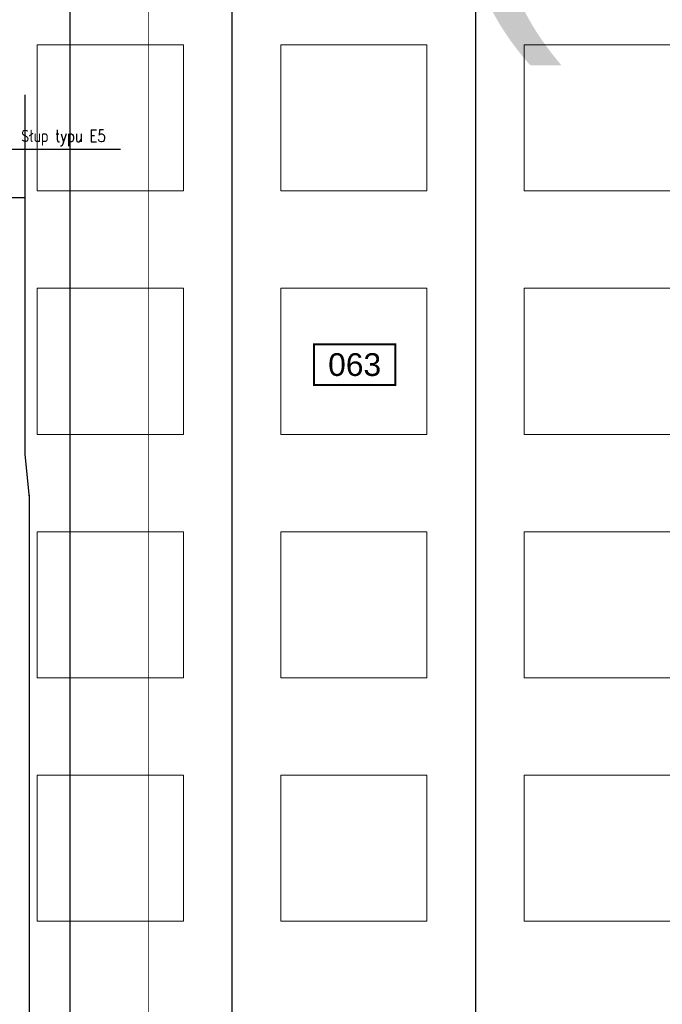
# Model space of a CAD drawing. Header units: centimetres. Extents: x -228435 to 111511, y -89367 to 428125.
# Tile 107 of 219: x -22156 to -14240, y 55575 to 67711. Entities that reach past the tile are written whole.
import ezdxf
from ezdxf.enums import TextEntityAlignment as Align
from ezdxf.xclip import XClip

# ---------------------------------------------------------------- set-up
doc = ezdxf.new("R2010")
doc.units = ezdxf.units.CM
doc.header["$LTSCALE"] = 50
doc.header["$XCLIPFRAME"] = 0
for name, pattern in [('DASHDOT2', [12.7, 6.35, -3.175, 0, -3.175]), ('HIDDEN2', [4.7625, 3.175, -1.5875]), ('HIDDENX2', [19.05, 12.7, -6.35])]:
    doc.linetypes.add(name, pattern=pattern)
doc.layers.get('0').update_dxf_attribs({"color": 8})
for name, color, linetype in [('0_II 10 sal$0$ARCH_INFO_AREA_ETYKIETY_200', 8, 'Continuous'), ('ARCH_INFO_KŁADY ŚCIAN', 8, 'HIDDEN2'), ('ARCH_INFO_OPISY', 8, 'Continuous'), ('ARCH_INFO_OSIE_IST', 8, 'DASHDOT2'), ('ARCH_SZYNY', 8, 'Continuous'), ('ARCH_WYKŁADZINA', 8, 'Continuous'), ('bgde-tekst', 7, 'Continuous'), ('HUFCOR', 8, 'Continuous'), ('Osie rzutów$0$ARCH_INFO_OSIE_OPISY_IST', 8, 'Continuous'), ('RYSUNKOWE_XREF', 8, 'Continuous')]:
    doc.layers.add(name, color=color, linetype=linetype)
doc.layers.add('ARCH_SUFITY_PODWIESZANE', color=8, linetype='HIDDENX2', lineweight=9)
doc.layers.get('HUFCOR').off()
doc.styles.add('0_II 10 sal$0$Arial', font='ARIAL.TTF')
doc.styles.add('Arial', font='ARIAL.TTF')
doc.styles.add('ROMANS-50-CM', font='romans.shx', dxfattribs={"width": 0.8, "height": 10})
doc.linetypes.add('SZYNA_LINE', pattern='A,12.7,-7.75,["SZYNA",Standard,S=2.54,R=0,X=-5.95,Y=-1.27],-7.75', length=28.2)
doc.dimstyles.new('ISO-25', dxfattribs={"dimtxt": 2.5, "dimasz": 2.5, "dimexe": 1.25, "dimexo": 0.625, "dimtad": 1, "dimtxsty": 'Standard', "dimcen": 2.5, "dimadec": 0, "dimazin": 0, "dimtfac": 1, "dimtmove": 0, "dimatfit": 3, "dimfxl": 0, "dimarcsym": 0})

# ---------------------------------------------------------------- blocks, each defined once
blk = doc.blocks.new('SU Lampy kwadratowe +0')
at = {"layer": 'ARCH_SUFITY_PODWIESZANE', "ltscale": 2.5}
for points in [[(9920, 11240), (10100, 11240), (10100, 11060), (9920, 11060)], [(10220, 11240), (10400, 11240), (10400, 11060), (10220, 11060)], [(10520, 11240), (10700, 11240), (10700, 11060), (10520, 11060)], [(9920, 10940), (10100, 10940), (10100, 10760), (9920, 10760)], [(10220, 10940), (10400, 10940), (10400, 10760), (10220, 10760)], [(10520, 10940), (10700, 10940), (10700, 10760), (10520, 10760)], [(9920, 10640), (10100, 10640), (10100, 10460), (9920, 10460)], [(10220, 10640), (10400, 10640), (10400, 10460), (10220, 10460)], [(10520, 10640), (10700, 10640), (10700, 10460), (10520, 10460)], [(9920, 10340), (10100, 10340), (10100, 10160), (9920, 10160)], [(10220, 10340), (10400, 10340), (10400, 10160), (10220, 10160)], [(10520, 10340), (10700, 10340), (10700, 10160), (10520, 10160)]]:
    blk.add_lwpolyline(points, close=True, dxfattribs=at)
blk = doc.blocks.new('Linie kładów 0')
at = {"layer": 'ARCH_INFO_KŁADY ŚCIAN', "ltscale": 10, "const_width": 1}
blk.add_lwpolyline([(10056.9, 5618.7), (10056.9, 11674.1)], dxfattribs=at)
blk = doc.blocks.new('A$C50B549AF')
at = {"layer": 'ARCH_SZYNY', "linetype": 'SZYNA_LINE', "ltscale": 2.5}
for p, q in [((3656.5, 5735.9, 663.9), (3656.5, 6179, 614.3)), ((3656.5, 6052.1, 630), (1057.3, 6052.1, 630)), ((3662.1, 5682.1), (3656.5, 5735.9)), ((3662.1, 1788.7, 445.1), (3662.1, 5685.3, 9.4))]:
    blk.add_line(p, q, dxfattribs=at)
blk = doc.blocks.new('0_II 10 sal$0$etykieta_numer')
at = {"color": 0, "linetype": 'ByBlock', "const_width": 2.44}
blk.add_lwpolyline([(-50, -50), (-50, 0), (50, 0), (50, -50)], close=True, dxfattribs=at)
at = {"color": 0, "linetype": 'ByBlock', "style": '0_II 10 sal$0$Arial'}
blk.add_attdef('AECAREA:NUMBER', text='', height=28, dxfattribs=at).set_placement((0, -25), align=Align.MIDDLE)
blk = doc.blocks.new('Osie rzutów')
at = {"layer": 'ARCH_INFO_OSIE_IST', "ltscale": 10}
for p, q in [((10460, 12510), (10460, 4623.3)), ((4436, 11000), (13655, 11000)), ((4436, 10400), (13655, 10400))]:
    blk.add_line(p, q, dxfattribs=at)
blk = doc.blocks.new('A$C6FDA0163')
at = {"layer": 'RYSUNKOWE_XREF'}
blk.add_blockref('Osie rzutów', (-10460, -9819, -630), dxfattribs=at)

msp = doc.modelspace()

# ---------------------------------------------------------------- linework, layer by layer
at = {"layer": 'ARCH_WYKŁADZINA', "linetype": 'Continuous', "lineweight": -3}
for p, q in [((-21540, 68500, 630), (-21540, 17000, 630)), ((-19540, 19000, 630), (-19540, 68500, 630))]:
    msp.add_line(p, q, dxfattribs=at)

# ---------------------------------------------------------------- block references
ref = msp.add_blockref('A$C6FDA0163', (-16540, 53190.5, 630), dxfattribs=dict(xscale=10, yscale=10, zscale=10))
XClip(ref).set_block_clipping_path([(-400.031931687, -2219.05), (399.968068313, 380.95)])
at = {"layer": '0_II 10 sal$0$ARCH_INFO_AREA_ETYKIETY_200', "linetype": 'Continuous', "lineweight": -3, "xscale": 10, "yscale": 10, "zscale": 10}
msp.add_blockref('0_II 10 sal$0$etykieta_numer', (-18029.85567, 63709.95651, -5670), dxfattribs=at).add_auto_attribs({'AECAREA:NUMBER': '063'})
at = {"layer": 'ARCH_INFO_KŁADY ŚCIAN', "xscale": 10, "yscale": 10, "zscale": 10}
msp.add_blockref('Linie kładów 0', (-121140, -45000, 630), dxfattribs=at)
at = {"layer": 'ARCH_SUFITY_PODWIESZANE', "ltscale": 2.5, "xscale": 10, "yscale": 10, "zscale": 10}
msp.add_blockref('SU Lampy kwadratowe +0', (-121140, -45000, -5670), dxfattribs=at)
at = {"layer": 'HUFCOR', "xscale": 10, "yscale": 10, "zscale": 10}
msp.add_blockref('A$C50B549AF', (-58654.9183, 4996.03602, -5670), dxfattribs=at)
at = {"layer": 'Osie rzutów$0$ARCH_INFO_OSIE_OPISY_IST', "xscale": 10, "yscale": 10, "zscale": 10}
msp.add_blockref('Osie rzutów', (-121140, -45000, 630), dxfattribs=at)

# ---------------------------------------------------------------- texts
at = {"layer": 'ARCH_INFO_OPISY', "insert": (-22136.40618, 66353.78242, 630), "char_height": 150, "width": 6265.3267976, "attachment_point": 1, "style": 'ROMANS-50-CM'}
msp.add_mtext('Słup typu E5', dxfattribs=at)
at = {"layer": 'bgde-tekst', "color": 5, "style": 'Arial'}
msp.add_text('POZIOM B (0)', height=3240, dxfattribs=at).set_placement((-40347.07346, 68123.94406, -274269.18915))

# ---------------------------------------------------------------- leaders
at = {"layer": 'ARCH_INFO_OPISY'}
msp.add_leader([(-22465.14996, 65355, 630), (-22276.98527, 66116.99378, 630), (-20913.27542, 66116.99378, 630)], dimstyle='ISO-25', override={"dimscale": 5, "dimasz": 2, "dimtad": 0, "dimldrblk": 'Dot'}, dxfattribs=at)

doc.saveas('drawing.dxf')
